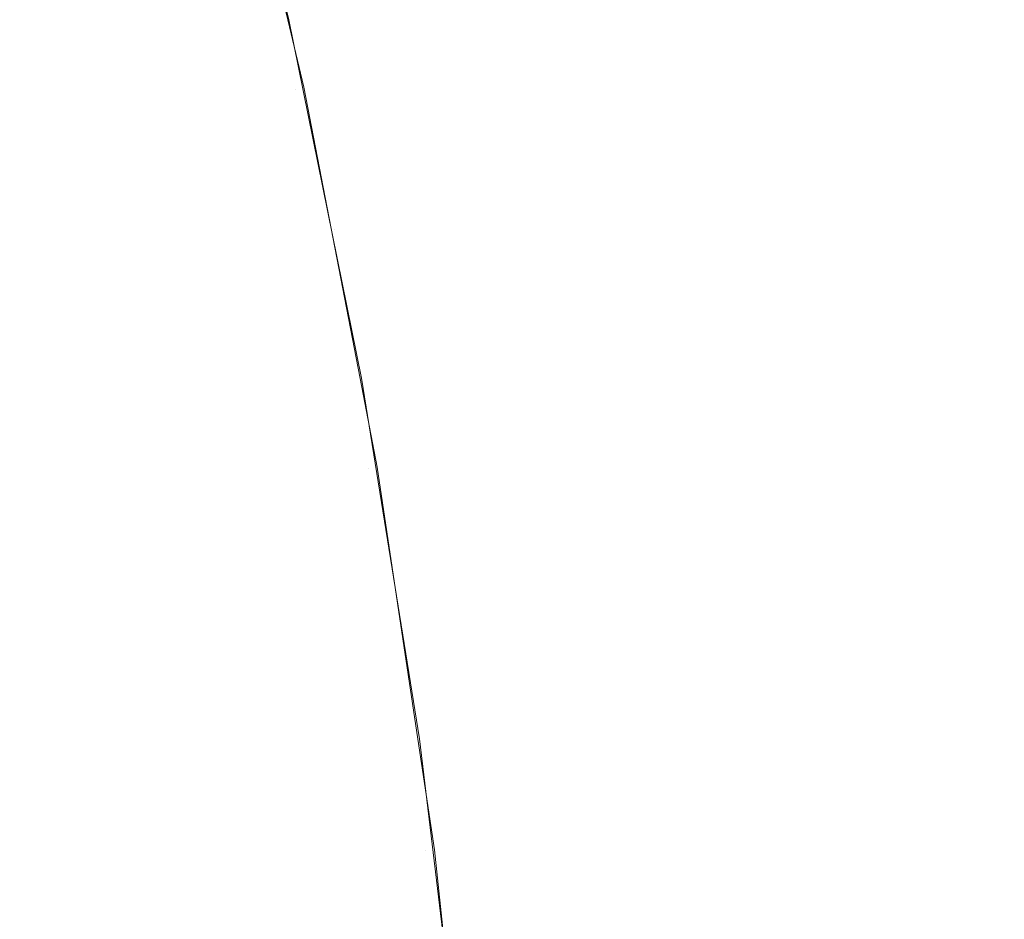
# Model space of a CAD drawing. Header units: centimetres. Extents: x -26.3 to 27.5, y 5.9 to 64.6.
# Tile 178 of 256: x -8.1919 to -8.1811, y 7.61215 to 7.62202. Entities that reach past the tile are written whole.
import ezdxf

# ---------------------------------------------------------------- set-up
doc = ezdxf.new("R2010")
doc.units = ezdxf.units.CM
doc.header["$LTSCALE"] = 2.54
doc.layers.add('Lucido design-1', color=7, linetype='Continuous')

# ---------------------------------------------------------------- blocks, each defined once
blk = doc.blocks.new('Gruppo-3-1')
at = {"color": 7, "linetype": 'Continuous', "lineweight": 9}
for points, invisible_edges in [([(-8.189137, 7.62292, -779.712519), (-8.188945, 7.622022, -779.714164), (-8.1899, 7.625925, -779.714164), (-8.189932, 7.626094, -779.712506)], 13), ([(-8.189764, 7.62541, -743.814164), (-8.1899, 7.625925, -743.614164), (-8.188945, 7.622022, -743.614164)], 9), ([(-8.189764, 7.62541, -779.914164), (-8.1899, 7.625925, -779.714164), (-8.188945, 7.622022, -779.714164)], 9), ([(-8.188875, 7.62126, -743.818524), (-8.189856, 7.625386, -743.818524), (-8.189764, 7.62541, -743.814164), (-8.188958, 7.622019, -743.814164)], 11), ([(-8.188875, 7.62126, -779.918524), (-8.189856, 7.625386, -779.918524), (-8.189764, 7.62541, -779.914164), (-8.188958, 7.622019, -779.914164)], 11), ([(-8.188945, 7.622022, -743.614164), (-8.188958, 7.622019, -743.814164), (-8.189764, 7.62541, -743.814164)], 9), ([(-8.188945, 7.622022, -779.714164), (-8.188958, 7.622019, -779.914164), (-8.189764, 7.62541, -779.914164)], 9), ([(-25.986537, 7.625376, -743.117382), (-25.986537, 7.621853, -743.116546), (27.113463, 7.621853, -743.116546), (27.113463, 7.625376, -743.117382)], 10), ([(-25.986537, 7.625376, -779.217382), (-25.986537, 7.621853, -779.216546), (27.113463, 7.621853, -779.216546), (27.113463, 7.625376, -779.217382)], 10), ([(-8.190114, 7.625319, -743.822656), (-8.189135, 7.621204, -743.822656), (-8.189562, 7.621112, -743.826771), (-8.190536, 7.625209, -743.826771)], 15), ([(-8.190114, 7.625319, -779.922656), (-8.189135, 7.621204, -779.922656), (-8.189562, 7.621112, -779.926771), (-8.190536, 7.625209, -779.926771)], 15), ([(-8.189856, 7.625386, -743.818524), (-8.188875, 7.62126, -743.818524), (-8.189135, 7.621204, -743.822656), (-8.190114, 7.625319, -743.822656)], 15), ([(-8.189856, 7.625386, -779.918524), (-8.188875, 7.62126, -779.918524), (-8.189135, 7.621204, -779.922656), (-8.190114, 7.625319, -779.922656)], 15), ([(-8.190536, 7.625209, -743.826771), (-8.189562, 7.621112, -743.826771), (-8.190154, 7.620984, -743.83086), (-8.191122, 7.625056, -743.83086)], 15), ([(-8.190536, 7.625209, -779.926771), (-8.189562, 7.621112, -779.926771), (-8.190154, 7.620984, -779.93086), (-8.191122, 7.625056, -779.93086)], 15), ([(-8.191122, 7.625056, -743.83086), (-8.190154, 7.620984, -743.83086), (-8.19091, 7.620821, -743.834917), (-8.191871, 7.624861, -743.834917)], 15), ([(-8.191122, 7.625056, -779.93086), (-8.190154, 7.620984, -779.93086), (-8.19091, 7.620821, -779.934917), (-8.191871, 7.624861, -779.934917)], 15), ([(-8.191871, 7.624861, -743.834917), (-8.19091, 7.620821, -743.834917), (-8.191829, 7.620623, -743.838936), (-8.19278, 7.624624, -743.838936)], 15), ([(-8.191871, 7.624861, -779.934917), (-8.19091, 7.620821, -779.934917), (-8.191829, 7.620623, -779.938936), (-8.19278, 7.624624, -779.938936)], 15), ([(-8.19278, 7.624624, -743.838936), (-8.191829, 7.620623, -743.838936), (-8.192907, 7.620391, -743.842909), (-8.193848, 7.624346, -743.842909)], 15), ([(-8.19278, 7.624624, -779.938936), (-8.191829, 7.620623, -779.938936), (-8.192907, 7.620391, -779.942909), (-8.193848, 7.624346, -779.942909)], 15), ([(-8.188945, 7.622022, -743.614164), (-8.189137, 7.62292, -743.612519), (-8.188446, 7.619721, -743.61253)], 11), ([(-8.189137, 7.62292, -743.612519), (-8.189097, 7.62292, -743.610875), (-8.188406, 7.619721, -743.610897), (-8.188446, 7.619721, -743.61253)], 15), ([(-8.188945, 7.622022, -779.714164), (-8.189137, 7.62292, -779.712519), (-8.188446, 7.619721, -779.71253)], 11), ([(-8.189137, 7.62292, -779.712519), (-8.189097, 7.62292, -779.710875), (-8.188406, 7.619721, -779.710897), (-8.188446, 7.619721, -779.71253)], 15), ([(-8.188341, 7.619721, -743.609265), (-8.188406, 7.619721, -743.610897), (-8.189097, 7.62292, -743.610875), (-8.189031, 7.62292, -743.609231)], 15), ([(-8.188341, 7.619721, -779.709265), (-8.188406, 7.619721, -779.710897), (-8.189097, 7.62292, -779.710875), (-8.189031, 7.62292, -779.709231)], 15), ([(-8.189031, 7.62292, -743.609231), (-8.188939, 7.62292, -743.60759), (-8.188249, 7.619721, -743.607634), (-8.188341, 7.619721, -743.609265)], 15), ([(-8.189031, 7.62292, -779.709231), (-8.188939, 7.62292, -779.70759), (-8.188249, 7.619721, -779.707634), (-8.188341, 7.619721, -779.709265)], 15), ([(-8.188132, 7.619721, -743.606004), (-8.188249, 7.619721, -743.607634), (-8.188939, 7.62292, -743.60759), (-8.18882, 7.62292, -743.605949)], 15), ([(-8.188132, 7.619721, -779.706004), (-8.188249, 7.619721, -779.707634), (-8.188939, 7.62292, -779.70759), (-8.18882, 7.62292, -779.705949)], 15), ([(-8.18882, 7.62292, -743.605949), (-8.188676, 7.62292, -743.604311), (-8.187988, 7.619721, -743.604377), (-8.188132, 7.619721, -743.606004)], 15), ([(-8.18882, 7.62292, -779.705949), (-8.188676, 7.62292, -779.704311), (-8.187988, 7.619721, -779.704377), (-8.188132, 7.619721, -779.706004)], 15), ([(-8.187818, 7.619721, -743.602752), (-8.187988, 7.619721, -743.604377), (-8.188676, 7.62292, -743.604311), (-8.188504, 7.62292, -743.602674)], 15), ([(-8.187818, 7.619721, -779.702752), (-8.187988, 7.619721, -779.704377), (-8.188676, 7.62292, -779.704311), (-8.188504, 7.62292, -779.702674)], 15), ([(-8.188504, 7.62292, -743.602674), (-8.188307, 7.62292, -743.601042), (-8.187622, 7.619721, -743.601131), (-8.187818, 7.619721, -743.602752)], 15), ([(-8.188504, 7.62292, -779.702674), (-8.188307, 7.62292, -779.701042), (-8.187622, 7.619721, -779.701131), (-8.187818, 7.619721, -779.702752)], 15), ([(-8.1874, 7.619721, -743.599511), (-8.187622, 7.619721, -743.601131), (-8.188307, 7.62292, -743.601042), (-8.188084, 7.62292, -743.599412)], 15), ([(-8.1874, 7.619721, -779.699511), (-8.187622, 7.619721, -779.701131), (-8.188307, 7.62292, -779.701042), (-8.188084, 7.62292, -779.699412)], 15), ([(-8.188084, 7.62292, -743.599412), (-8.187834, 7.62292, -743.597787), (-8.187152, 7.619721, -743.597897), (-8.1874, 7.619721, -743.599511)], 15), ([(-8.188084, 7.62292, -779.699412), (-8.187834, 7.62292, -779.697787), (-8.187152, 7.619721, -779.697897), (-8.1874, 7.619721, -779.699511)], 15), ([(-8.186879, 7.619721, -743.596286), (-8.187152, 7.619721, -743.597897), (-8.187834, 7.62292, -743.597787), (-8.187559, 7.62292, -743.596164)], 15), ([(-8.186879, 7.619721, -779.696286), (-8.187152, 7.619721, -779.697897), (-8.187834, 7.62292, -779.697787), (-8.187559, 7.62292, -779.696164)], 15), ([(-8.187559, 7.62292, -743.596164), (-8.187257, 7.62292, -743.594549), (-8.186579, 7.619721, -743.594681), (-8.186879, 7.619721, -743.596286)], 15), ([(-8.187559, 7.62292, -779.696164), (-8.187257, 7.62292, -779.694549), (-8.186579, 7.619721, -779.694681), (-8.186879, 7.619721, -779.696286)], 15), ([(-8.186254, 7.619721, -743.593079), (-8.186579, 7.619721, -743.594681), (-8.187257, 7.62292, -743.594549), (-8.18693, 7.62292, -743.592936)], 15), ([(-8.186254, 7.619721, -779.693079), (-8.186579, 7.619721, -779.694681), (-8.187257, 7.62292, -779.694549), (-8.18693, 7.62292, -779.692936)], 15), ([(-8.18693, 7.62292, -743.592936), (-8.186577, 7.62292, -743.591331), (-8.185903, 7.619721, -743.591484), (-8.186254, 7.619721, -743.593079)], 15), ([(-8.18693, 7.62292, -779.692936), (-8.186577, 7.62292, -779.691331), (-8.185903, 7.619721, -779.691484), (-8.186254, 7.619721, -779.693079)], 15), ([(-8.185527, 7.619721, -743.589893), (-8.185903, 7.619721, -743.591484), (-8.186577, 7.62292, -743.591331), (-8.186198, 7.62292, -743.589729)], 15), ([(-8.185527, 7.619721, -779.689893), (-8.185903, 7.619721, -779.691484), (-8.186577, 7.62292, -779.691331), (-8.186198, 7.62292, -779.689729)], 15), ([(-8.186198, 7.62292, -743.589729), (-8.185794, 7.62292, -743.588136), (-8.185126, 7.619721, -743.588311), (-8.185527, 7.619721, -743.589893)], 15), ([(-8.186198, 7.62292, -779.689729), (-8.185794, 7.62292, -779.688136), (-8.185126, 7.619721, -779.688311), (-8.185527, 7.619721, -779.689893)], 15), ([(-8.184698, 7.619721, -743.586733), (-8.185126, 7.619721, -743.588311), (-8.185794, 7.62292, -743.588136), (-8.185363, 7.62292, -743.586547)], 15), ([(-8.184698, 7.619721, -779.686733), (-8.185126, 7.619721, -779.688311), (-8.185794, 7.62292, -779.688136), (-8.185363, 7.62292, -779.686547)], 15), ([(-8.185363, 7.62292, -743.586547), (-8.184909, 7.62292, -743.584968), (-8.184246, 7.619721, -743.585165), (-8.184698, 7.619721, -743.586733)], 15), ([(-8.185363, 7.62292, -779.686547), (-8.184909, 7.62292, -779.684968), (-8.184246, 7.619721, -779.685165), (-8.184698, 7.619721, -779.686733)], 15), ([(-8.183768, 7.619721, -743.5836), (-8.184246, 7.619721, -743.585165), (-8.184909, 7.62292, -743.584968), (-8.184427, 7.62292, -743.583393)], 15), ([(-8.183768, 7.619721, -779.6836), (-8.184246, 7.619721, -779.685165), (-8.184909, 7.62292, -779.684968), (-8.184427, 7.62292, -779.683393)], 15), ([(-8.184427, 7.62292, -743.583393), (-8.183922, 7.62292, -743.58183), (-8.183267, 7.619721, -743.582048), (-8.183768, 7.619721, -743.5836)], 15), ([(-8.184427, 7.62292, -779.683393), (-8.183922, 7.62292, -779.68183), (-8.183267, 7.619721, -779.682048), (-8.183768, 7.619721, -779.6836)], 15), ([(-8.182739, 7.619721, -743.580499), (-8.183267, 7.619721, -743.582048), (-8.183922, 7.62292, -743.58183), (-8.183391, 7.62292, -743.580271)], 15), ([(-8.182739, 7.619721, -779.680499), (-8.183267, 7.619721, -779.682048), (-8.183922, 7.62292, -779.68183), (-8.183391, 7.62292, -779.680271)], 15), ([(-8.183391, 7.62292, -743.580271), (-8.182836, 7.62292, -743.578725), (-8.182187, 7.619721, -743.578964), (-8.182739, 7.619721, -743.580499)], 15), ([(-8.183391, 7.62292, -779.680271), (-8.182836, 7.62292, -779.678725), (-8.182187, 7.619721, -779.678964), (-8.182739, 7.619721, -779.680499)], 15), ([(-8.18161, 7.619721, -743.577433), (-8.182187, 7.619721, -743.578964), (-8.182836, 7.62292, -743.578725), (-8.182255, 7.62292, -743.577184)], 15), ([(-8.18161, 7.619721, -779.677433), (-8.182187, 7.619721, -779.678964), (-8.182836, 7.62292, -779.678725), (-8.182255, 7.62292, -779.677184)], 15), ([(-8.182255, 7.62292, -743.577184), (-8.18165, 7.62292, -743.575657), (-8.18101, 7.619721, -743.575916), (-8.18161, 7.619721, -743.577433)], 15), ([(-8.182255, 7.62292, -779.677184), (-8.18165, 7.62292, -779.675657), (-8.18101, 7.619721, -779.675916), (-8.18161, 7.619721, -779.677433)], 15), ([(-8.180384, 7.619721, -743.574404), (-8.18101, 7.619721, -743.575916), (-8.18165, 7.62292, -743.575657), (-8.18102, 7.62292, -743.574135)], 15), ([(-8.180384, 7.619721, -779.674404), (-8.18101, 7.619721, -779.675916), (-8.18165, 7.62292, -779.675657), (-8.18102, 7.62292, -779.674135)], 15), ([(-8.188782, 7.62128, -743.814164), (-8.188958, 7.622019, -743.814164), (-8.188945, 7.622022, -743.614164)], 10), ([(-8.188782, 7.62128, -779.914164), (-8.188958, 7.622019, -779.914164), (-8.188945, 7.622022, -779.714164)], 10), ([(-8.188958, 7.622019, -743.814164), (-8.188782, 7.62128, -743.814164), (-8.188875, 7.62126, -743.818524)], 10), ([(-8.188958, 7.622019, -779.914164), (-8.188782, 7.62128, -779.914164), (-8.188875, 7.62126, -779.918524)], 10), ([(-8.188782, 7.62128, -743.814164), (-8.188945, 7.622022, -743.614164), (-8.188148, 7.618089, -743.614164)], 9), ([(-8.188446, 7.619721, -743.61253), (-8.188148, 7.618089, -743.614164), (-8.188945, 7.622022, -743.614164)], 9), ([(-8.188782, 7.62128, -779.914164), (-8.188945, 7.622022, -779.714164), (-8.188148, 7.618089, -779.714164)], 9), ([(-8.188446, 7.619721, -779.71253), (-8.188148, 7.618089, -779.714164), (-8.188945, 7.622022, -779.714164)], 9), ([(27.113463, 7.621201, -743.116391), (27.113463, 7.621853, -743.116546), (-25.986537, 7.621853, -743.116546), (-25.986537, 7.621201, -743.116391)], 10), ([(27.113463, 7.621201, -779.216391), (27.113463, 7.621853, -779.216546), (-25.986537, 7.621853, -779.216546), (-25.986537, 7.621201, -779.216391)], 10), ([(-25.986537, 7.621201, -743.116391), (-25.986537, 7.617575, -743.115694), (27.113463, 7.617575, -743.115694), (27.113463, 7.621201, -743.116391)], 10), ([(-25.986537, 7.621201, -779.216391), (-25.986537, 7.617575, -779.215694), (27.113463, 7.617575, -779.215694), (27.113463, 7.621201, -779.216391)], 10), ([(-8.189135, 7.621204, -743.822656), (-8.188332, 7.617051, -743.822656), (-8.188762, 7.616977, -743.826771), (-8.189562, 7.621112, -743.826771)], 15), ([(-8.189135, 7.621204, -779.922656), (-8.188332, 7.617051, -779.922656), (-8.188762, 7.616977, -779.926771), (-8.189562, 7.621112, -779.926771)], 15), ([(-8.188875, 7.62126, -743.818524), (-8.18807, 7.617096, -743.818524), (-8.188332, 7.617051, -743.822656), (-8.189135, 7.621204, -743.822656)], 15), ([(-8.188875, 7.62126, -779.918524), (-8.18807, 7.617096, -779.918524), (-8.188332, 7.617051, -779.922656), (-8.189135, 7.621204, -779.922656)], 15), ([(-8.18807, 7.617096, -743.818524), (-8.188875, 7.62126, -743.818524), (-8.188782, 7.62128, -743.814164), (-8.188164, 7.618085, -743.814164)], 11), ([(-8.18807, 7.617096, -779.918524), (-8.188875, 7.62126, -779.918524), (-8.188782, 7.62128, -779.914164), (-8.188164, 7.618085, -779.914164)], 11), ([(-8.188148, 7.618089, -743.614164), (-8.188164, 7.618085, -743.814164), (-8.188782, 7.62128, -743.814164)], 9), ([(-8.188148, 7.618089, -779.714164), (-8.188164, 7.618085, -779.914164), (-8.188782, 7.62128, -779.914164)], 9), ([(-8.189562, 7.621112, -743.826771), (-8.188762, 7.616977, -743.826771), (-8.189359, 7.616875, -743.83086), (-8.190154, 7.620984, -743.83086)], 15), ([(-8.189562, 7.621112, -779.926771), (-8.188762, 7.616977, -779.926771), (-8.189359, 7.616875, -779.93086), (-8.190154, 7.620984, -779.93086)], 15), ([(-8.190154, 7.620984, -743.83086), (-8.189359, 7.616875, -743.83086), (-8.190122, 7.616744, -743.834917), (-8.19091, 7.620821, -743.834917)], 15), ([(-8.190154, 7.620984, -779.93086), (-8.189359, 7.616875, -779.93086), (-8.190122, 7.616744, -779.934917), (-8.19091, 7.620821, -779.934917)], 15), ([(-8.19091, 7.620821, -743.834917), (-8.190122, 7.616744, -743.834917), (-8.191048, 7.616585, -743.838936), (-8.191829, 7.620623, -743.838936)], 15), ([(-8.19091, 7.620821, -779.934917), (-8.190122, 7.616744, -779.934917), (-8.191048, 7.616585, -779.938936), (-8.191829, 7.620623, -779.938936)], 15), ([(-8.191829, 7.620623, -743.838936), (-8.191048, 7.616585, -743.838936), (-8.192135, 7.616399, -743.842909), (-8.192907, 7.620391, -743.842909)], 15), ([(-8.191829, 7.620623, -779.938936), (-8.191048, 7.616585, -779.938936), (-8.192135, 7.616399, -779.942909), (-8.192907, 7.620391, -779.942909)], 15), ([(-8.188446, 7.619721, -743.61253), (-8.188406, 7.619721, -743.610897), (-8.187821, 7.616502, -743.610916), (-8.18786, 7.616502, -743.61254)], 15), ([(-8.18786, 7.616502, -743.61254), (-8.188148, 7.618089, -743.614164), (-8.188446, 7.619721, -743.61253)], 11), ([(-8.188446, 7.619721, -779.71253), (-8.188406, 7.619721, -779.710897), (-8.187821, 7.616502, -779.710916), (-8.18786, 7.616502, -779.71254)], 15), ([(-8.18786, 7.616502, -779.71254), (-8.188148, 7.618089, -779.714164), (-8.188446, 7.619721, -779.71253)], 11), ([(-8.187756, 7.616502, -743.609293), (-8.187821, 7.616502, -743.610916), (-8.188406, 7.619721, -743.610897), (-8.188341, 7.619721, -743.609265)], 15), ([(-8.187756, 7.616502, -779.709293), (-8.187821, 7.616502, -779.710916), (-8.188406, 7.619721, -779.710897), (-8.188341, 7.619721, -779.709265)], 15), ([(-8.188341, 7.619721, -743.609265), (-8.188249, 7.619721, -743.607634), (-8.187665, 7.616502, -743.607671), (-8.187756, 7.616502, -743.609293)], 15), ([(-8.188341, 7.619721, -779.709265), (-8.188249, 7.619721, -779.707634), (-8.187665, 7.616502, -779.707671), (-8.187756, 7.616502, -779.709293)], 15), ([(-8.187548, 7.616502, -743.606051), (-8.187665, 7.616502, -743.607671), (-8.188249, 7.619721, -743.607634), (-8.188132, 7.619721, -743.606004)], 15), ([(-8.187548, 7.616502, -779.706051), (-8.187665, 7.616502, -779.707671), (-8.188249, 7.619721, -779.707634), (-8.188132, 7.619721, -779.706004)], 15), ([(-8.188132, 7.619721, -743.606004), (-8.187988, 7.619721, -743.604377), (-8.187405, 7.616502, -743.604433), (-8.187548, 7.616502, -743.606051)], 15), ([(-8.188132, 7.619721, -779.706004), (-8.187988, 7.619721, -779.704377), (-8.187405, 7.616502, -779.704433), (-8.187548, 7.616502, -779.706051)], 15), ([(-8.187236, 7.616502, -743.602817), (-8.187405, 7.616502, -743.604433), (-8.187988, 7.619721, -743.604377), (-8.187818, 7.619721, -743.602752)], 15), ([(-8.187236, 7.616502, -779.702817), (-8.187405, 7.616502, -779.704433), (-8.187988, 7.619721, -779.704377), (-8.187818, 7.619721, -779.702752)], 15), ([(-8.187818, 7.619721, -743.602752), (-8.187622, 7.619721, -743.601131), (-8.187041, 7.616502, -743.601205), (-8.187236, 7.616502, -743.602817)], 15), ([(-8.187818, 7.619721, -779.702752), (-8.187622, 7.619721, -779.701131), (-8.187041, 7.616502, -779.701205), (-8.187236, 7.616502, -779.702817)], 15), ([(-8.18682, 7.616502, -743.599595), (-8.187041, 7.616502, -743.601205), (-8.187622, 7.619721, -743.601131), (-8.1874, 7.619721, -743.599511)], 15), ([(-8.18682, 7.616502, -779.699595), (-8.187041, 7.616502, -779.701205), (-8.187622, 7.619721, -779.701131), (-8.1874, 7.619721, -779.699511)], 15), ([(-8.1874, 7.619721, -743.599511), (-8.187152, 7.619721, -743.597897), (-8.186574, 7.616502, -743.597991), (-8.18682, 7.616502, -743.599595)], 15), ([(-8.1874, 7.619721, -779.699511), (-8.187152, 7.619721, -779.697897), (-8.186574, 7.616502, -779.697991), (-8.18682, 7.616502, -779.699595)], 15), ([(-8.186302, 7.616502, -743.596388), (-8.186574, 7.616502, -743.597991), (-8.187152, 7.619721, -743.597897), (-8.186879, 7.619721, -743.596286)], 15), ([(-8.186302, 7.616502, -779.696388), (-8.186574, 7.616502, -779.697991), (-8.187152, 7.619721, -779.697897), (-8.186879, 7.619721, -779.696286)], 15), ([(-8.186879, 7.619721, -743.596286), (-8.186579, 7.619721, -743.594681), (-8.186004, 7.616502, -743.594793), (-8.186302, 7.616502, -743.596388)], 15), ([(-8.186879, 7.619721, -779.696286), (-8.186579, 7.619721, -779.694681), (-8.186004, 7.616502, -779.694793), (-8.186302, 7.616502, -779.696388)], 15), ([(-8.185681, 7.616502, -743.5932), (-8.186004, 7.616502, -743.594793), (-8.186579, 7.619721, -743.594681), (-8.186254, 7.619721, -743.593079)], 15), ([(-8.185681, 7.616502, -779.6932), (-8.186004, 7.616502, -779.694793), (-8.186579, 7.619721, -779.694681), (-8.186254, 7.619721, -779.693079)], 15), ([(-8.186254, 7.619721, -743.593079), (-8.185903, 7.619721, -743.591484), (-8.185332, 7.616502, -743.591615), (-8.185681, 7.616502, -743.5932)], 15), ([(-8.186254, 7.619721, -779.693079), (-8.185903, 7.619721, -779.691484), (-8.185332, 7.616502, -779.691615), (-8.185681, 7.616502, -779.6932)], 15), ([(-8.184958, 7.616502, -743.590033), (-8.185332, 7.616502, -743.591615), (-8.185903, 7.619721, -743.591484), (-8.185527, 7.619721, -743.589893)], 15), ([(-8.184958, 7.616502, -779.690033), (-8.185332, 7.616502, -779.691615), (-8.185903, 7.619721, -779.691484), (-8.185527, 7.619721, -779.689893)], 15), ([(-8.185527, 7.619721, -743.589893), (-8.185126, 7.619721, -743.588311), (-8.184559, 7.616502, -743.58846), (-8.184958, 7.616502, -743.590033)], 15), ([(-8.185527, 7.619721, -779.689893), (-8.185126, 7.619721, -779.688311), (-8.184559, 7.616502, -779.68846), (-8.184958, 7.616502, -779.690033)], 15), ([(-8.184134, 7.616502, -743.58689), (-8.184559, 7.616502, -743.58846), (-8.185126, 7.619721, -743.588311), (-8.184698, 7.619721, -743.586733)], 15), ([(-8.184134, 7.616502, -779.68689), (-8.184559, 7.616502, -779.68846), (-8.185126, 7.619721, -779.688311), (-8.184698, 7.619721, -779.686733)], 15), ([(-8.184698, 7.619721, -743.586733), (-8.184246, 7.619721, -743.585165), (-8.183685, 7.616502, -743.585331), (-8.184134, 7.616502, -743.58689)], 15), ([(-8.184698, 7.619721, -779.686733), (-8.184246, 7.619721, -779.685165), (-8.183685, 7.616502, -779.685331), (-8.184134, 7.616502, -779.68689)], 15), ([(-8.183209, 7.616502, -743.583776), (-8.183685, 7.616502, -743.585331), (-8.184246, 7.619721, -743.585165), (-8.183768, 7.619721, -743.5836)], 15), ([(-8.183209, 7.616502, -779.683776), (-8.183685, 7.616502, -779.685331), (-8.184246, 7.619721, -779.685165), (-8.183768, 7.619721, -779.6836)], 15), ([(-8.183768, 7.619721, -743.5836), (-8.183267, 7.619721, -743.582048), (-8.182711, 7.616502, -743.582232), (-8.183209, 7.616502, -743.583776)], 15), ([(-8.183768, 7.619721, -779.6836), (-8.183267, 7.619721, -779.682048), (-8.182711, 7.616502, -779.682232), (-8.183209, 7.616502, -779.683776)], 15), ([(-8.182186, 7.616502, -743.580693), (-8.182711, 7.616502, -743.582232), (-8.183267, 7.619721, -743.582048), (-8.182739, 7.619721, -743.580499)], 15), ([(-8.182186, 7.616502, -779.680693), (-8.182711, 7.616502, -779.682232), (-8.183267, 7.619721, -779.682048), (-8.182739, 7.619721, -779.680499)], 15), ([(-8.182739, 7.619721, -743.580499), (-8.182187, 7.619721, -743.578964), (-8.181638, 7.616502, -743.579166), (-8.182186, 7.616502, -743.580693)], 15), ([(-8.182739, 7.619721, -779.680499), (-8.182187, 7.619721, -779.678964), (-8.181638, 7.616502, -779.679166), (-8.182186, 7.616502, -779.680693)], 15), ([(-8.181064, 7.616502, -743.577644), (-8.181638, 7.616502, -743.579166), (-8.182187, 7.619721, -743.578964), (-8.18161, 7.619721, -743.577433)], 15), ([(-8.181064, 7.616502, -779.677644), (-8.181638, 7.616502, -779.679166), (-8.182187, 7.619721, -779.678964), (-8.18161, 7.619721, -779.677433)], 15), ([(-8.18161, 7.619721, -743.577433), (-8.18101, 7.619721, -743.575916), (-8.180467, 7.616502, -743.576136), (-8.181064, 7.616502, -743.577644)], 15), ([(-8.18161, 7.619721, -779.677433), (-8.18101, 7.619721, -779.675916), (-8.180467, 7.616502, -779.676136), (-8.181064, 7.616502, -779.677644)], 15), ([(-8.187976, 7.617112, -743.814164), (-8.188164, 7.618085, -743.814164), (-8.188148, 7.618089, -743.614164)], 10), ([(-8.187976, 7.617112, -779.914164), (-8.188164, 7.618085, -779.914164), (-8.188148, 7.618089, -779.714164)], 10), ([(-8.188164, 7.618085, -743.814164), (-8.187976, 7.617112, -743.814164), (-8.18807, 7.617096, -743.818524)], 10), ([(-8.188164, 7.618085, -779.914164), (-8.187976, 7.617112, -779.914164), (-8.18807, 7.617096, -779.918524)], 10), ([(-8.187976, 7.617112, -743.814164), (-8.188148, 7.618089, -743.614164), (-8.187511, 7.614131, -743.614164)], 9), ([(-8.187511, 7.614131, -743.614164), (-8.188148, 7.618089, -743.614164), (-8.18786, 7.616502, -743.61254)], 10), ([(-8.187976, 7.617112, -779.914164), (-8.188148, 7.618089, -779.714164), (-8.187511, 7.614131, -779.714164)], 9), ([(-8.187511, 7.614131, -779.714164), (-8.188148, 7.618089, -779.714164), (-8.18786, 7.616502, -779.71254)], 10), ([(27.113463, 7.61698, -743.11558), (27.113463, 7.617575, -743.115694), (-25.986537, 7.617575, -743.115694), (-25.986537, 7.61698, -743.11558)], 10), ([(27.113463, 7.61698, -779.21558), (27.113463, 7.617575, -779.215694), (-25.986537, 7.617575, -779.215694), (-25.986537, 7.61698, -779.21558)], 10), ([(-8.18807, 7.617096, -743.818524), (-8.187442, 7.612902, -743.818524), (-8.187706, 7.612868, -743.822656), (-8.188332, 7.617051, -743.822656)], 15), ([(-8.18807, 7.617096, -779.918524), (-8.187442, 7.612902, -779.918524), (-8.187706, 7.612868, -779.922656), (-8.188332, 7.617051, -779.922656)], 15), ([(-8.187442, 7.612902, -743.818524), (-8.18807, 7.617096, -743.818524), (-8.187976, 7.617112, -743.814164), (-8.187529, 7.614129, -743.814164)], 11), ([(-8.187442, 7.612902, -779.918524), (-8.18807, 7.617096, -779.918524), (-8.187976, 7.617112, -779.914164), (-8.187529, 7.614129, -779.914164)], 11), ([(-8.187511, 7.614131, -743.614164), (-8.187529, 7.614129, -743.814164), (-8.187976, 7.617112, -743.814164)], 9), ([(-8.187511, 7.614131, -779.714164), (-8.187529, 7.614129, -779.914164), (-8.187976, 7.617112, -779.914164)], 9), ([(-25.986537, 7.61698, -743.11558), (-25.986537, 7.613263, -743.11503), (27.113463, 7.613263, -743.11503), (27.113463, 7.61698, -743.11558)], 10), ([(-25.986537, 7.61698, -779.21558), (-25.986537, 7.613263, -779.21503), (27.113463, 7.613263, -779.21503), (27.113463, 7.61698, -779.21558)], 10), ([(-8.188762, 7.616977, -743.826771), (-8.188139, 7.612812, -743.826771), (-8.18874, 7.612736, -743.83086), (-8.189359, 7.616875, -743.83086)], 15), ([(-8.188762, 7.616977, -779.926771), (-8.188139, 7.612812, -779.926771), (-8.18874, 7.612736, -779.93086), (-8.189359, 7.616875, -779.93086)], 15), ([(-8.188332, 7.617051, -743.822656), (-8.187706, 7.612868, -743.822656), (-8.188139, 7.612812, -743.826771), (-8.188762, 7.616977, -743.826771)], 15), ([(-8.188332, 7.617051, -779.922656), (-8.187706, 7.612868, -779.922656), (-8.188139, 7.612812, -779.926771), (-8.188762, 7.616977, -779.926771)], 15), ([(-8.189359, 7.616875, -743.83086), (-8.18874, 7.612736, -743.83086), (-8.189507, 7.612637, -743.834917), (-8.190122, 7.616744, -743.834917)], 15), ([(-8.189359, 7.616875, -779.93086), (-8.18874, 7.612736, -779.93086), (-8.189507, 7.612637, -779.934917), (-8.190122, 7.616744, -779.934917)], 15), ([(-8.190122, 7.616744, -743.834917), (-8.189507, 7.612637, -743.834917), (-8.190439, 7.612518, -743.838936), (-8.191048, 7.616585, -743.838936)], 15), ([(-8.190122, 7.616744, -779.934917), (-8.189507, 7.612637, -779.934917), (-8.190439, 7.612518, -779.938936), (-8.191048, 7.616585, -779.938936)], 15), ([(-8.191048, 7.616585, -743.838936), (-8.190439, 7.612518, -743.838936), (-8.191533, 7.612378, -743.842909), (-8.192135, 7.616399, -743.842909)], 15), ([(-8.191048, 7.616585, -779.938936), (-8.190439, 7.612518, -779.938936), (-8.191533, 7.612378, -779.942909), (-8.192135, 7.616399, -779.942909)], 15), ([(-8.18786, 7.616502, -743.61254), (-8.187821, 7.616502, -743.610916), (-8.187341, 7.613265, -743.610931), (-8.18738, 7.613265, -743.612547)], 15), ([(-8.18786, 7.616502, -743.61254), (-8.18738, 7.613265, -743.612547), (-8.187511, 7.614131, -743.614164)], 11), ([(-8.18786, 7.616502, -779.71254), (-8.187821, 7.616502, -779.710916), (-8.187341, 7.613265, -779.710931), (-8.18738, 7.613265, -779.712547)], 15), ([(-8.18786, 7.616502, -779.71254), (-8.18738, 7.613265, -779.712547), (-8.187511, 7.614131, -779.714164)], 11), ([(-8.187276, 7.613265, -743.609316), (-8.187341, 7.613265, -743.610931), (-8.187821, 7.616502, -743.610916), (-8.187756, 7.616502, -743.609293)], 15), ([(-8.187276, 7.613265, -779.709316), (-8.187341, 7.613265, -779.710931), (-8.187821, 7.616502, -779.710916), (-8.187756, 7.616502, -779.709293)], 15), ([(-8.187756, 7.616502, -743.609293), (-8.187665, 7.616502, -743.607671), (-8.187186, 7.613265, -743.607702), (-8.187276, 7.613265, -743.609316)], 15), ([(-8.187756, 7.616502, -779.709293), (-8.187665, 7.616502, -779.707671), (-8.187186, 7.613265, -779.707702), (-8.187276, 7.613265, -779.709316)], 15), ([(-8.187069, 7.613265, -743.606089), (-8.187186, 7.613265, -743.607702), (-8.187665, 7.616502, -743.607671), (-8.187548, 7.616502, -743.606051)], 15), ([(-8.187069, 7.613265, -779.706089), (-8.187186, 7.613265, -779.707702), (-8.187665, 7.616502, -779.707671), (-8.187548, 7.616502, -779.706051)], 15), ([(-8.187548, 7.616502, -743.606051), (-8.187405, 7.616502, -743.604433), (-8.186927, 7.613265, -743.60448), (-8.187069, 7.613265, -743.606089)], 15), ([(-8.187548, 7.616502, -779.706051), (-8.187405, 7.616502, -779.704433), (-8.186927, 7.613265, -779.70448), (-8.187069, 7.613265, -779.706089)], 15), ([(-8.186759, 7.613265, -743.602871), (-8.186927, 7.613265, -743.60448), (-8.187405, 7.616502, -743.604433), (-8.187236, 7.616502, -743.602817)], 15), ([(-8.186759, 7.613265, -779.702871), (-8.186927, 7.613265, -779.70448), (-8.187405, 7.616502, -779.704433), (-8.187236, 7.616502, -779.702817)], 15), ([(-8.187236, 7.616502, -743.602817), (-8.187041, 7.616502, -743.601205), (-8.186565, 7.613265, -743.601267), (-8.186759, 7.613265, -743.602871)], 15), ([(-8.187236, 7.616502, -779.702817), (-8.187041, 7.616502, -779.701205), (-8.186565, 7.613265, -779.701267), (-8.186759, 7.613265, -779.702871)], 15), ([(-8.186345, 7.613265, -743.599664), (-8.186565, 7.613265, -743.601267), (-8.187041, 7.616502, -743.601205), (-8.18682, 7.616502, -743.599595)], 15), ([(-8.186345, 7.613265, -779.699664), (-8.186565, 7.613265, -779.701267), (-8.187041, 7.616502, -779.701205), (-8.18682, 7.616502, -779.699595)], 15), ([(-8.18682, 7.616502, -743.599595), (-8.186574, 7.616502, -743.597991), (-8.1861, 7.613265, -743.598067), (-8.186345, 7.613265, -743.599664)], 15), ([(-8.18682, 7.616502, -779.699595), (-8.186574, 7.616502, -779.697991), (-8.1861, 7.613265, -779.698067), (-8.186345, 7.613265, -779.699664)], 15), ([(-8.185829, 7.613265, -743.596473), (-8.1861, 7.613265, -743.598067), (-8.186574, 7.616502, -743.597991), (-8.186302, 7.616502, -743.596388)], 15), ([(-8.185829, 7.613265, -779.696473), (-8.1861, 7.613265, -779.698067), (-8.186574, 7.616502, -779.697991), (-8.186302, 7.616502, -779.696388)], 15), ([(-8.186302, 7.616502, -743.596388), (-8.186004, 7.616502, -743.594793), (-8.185533, 7.613265, -743.594885), (-8.185829, 7.613265, -743.596473)], 15), ([(-8.186302, 7.616502, -779.696388), (-8.186004, 7.616502, -779.694793), (-8.185533, 7.613265, -779.694885), (-8.185829, 7.613265, -779.696473)], 15), ([(-8.185211, 7.613265, -743.593299), (-8.185533, 7.613265, -743.594885), (-8.186004, 7.616502, -743.594793), (-8.185681, 7.616502, -743.5932)], 15), ([(-8.185211, 7.613265, -779.693299), (-8.185533, 7.613265, -779.694885), (-8.186004, 7.616502, -779.694793), (-8.185681, 7.616502, -779.6932)], 15), ([(-8.185681, 7.616502, -743.5932), (-8.185332, 7.616502, -743.591615), (-8.184864, 7.613265, -743.591722), (-8.185211, 7.613265, -743.593299)], 15), ([(-8.185681, 7.616502, -779.6932), (-8.185332, 7.616502, -779.691615), (-8.184864, 7.613265, -779.691722), (-8.185211, 7.613265, -779.693299)], 15), ([(-8.184492, 7.613265, -743.590147), (-8.184864, 7.613265, -743.591722), (-8.185332, 7.616502, -743.591615), (-8.184958, 7.616502, -743.590033)], 15), ([(-8.184492, 7.613265, -779.690147), (-8.184864, 7.613265, -779.691722), (-8.185332, 7.616502, -779.691615), (-8.184958, 7.616502, -779.690033)], 15), ([(-8.184958, 7.616502, -743.590033), (-8.184559, 7.616502, -743.58846), (-8.184094, 7.613265, -743.588582), (-8.184492, 7.613265, -743.590147)], 15), ([(-8.184958, 7.616502, -779.690033), (-8.184559, 7.616502, -779.68846), (-8.184094, 7.613265, -779.688582), (-8.184492, 7.613265, -779.690147)], 15), ([(-8.183671, 7.613265, -743.587019), (-8.184094, 7.613265, -743.588582), (-8.184559, 7.616502, -743.58846), (-8.184134, 7.616502, -743.58689)], 15), ([(-8.183671, 7.613265, -779.687019), (-8.184094, 7.613265, -779.688582), (-8.184559, 7.616502, -779.68846), (-8.184134, 7.616502, -779.68689)], 15), ([(-8.184134, 7.616502, -743.58689), (-8.183685, 7.616502, -743.585331), (-8.183224, 7.613265, -743.585468), (-8.183671, 7.613265, -743.587019)], 15), ([(-8.184134, 7.616502, -779.68689), (-8.183685, 7.616502, -779.685331), (-8.183224, 7.613265, -779.685468), (-8.183671, 7.613265, -779.687019)], 15), ([(-8.182751, 7.613265, -743.58392), (-8.183224, 7.613265, -743.585468), (-8.183685, 7.616502, -743.585331), (-8.183209, 7.616502, -743.583776)], 15), ([(-8.182751, 7.613265, -779.68392), (-8.183224, 7.613265, -779.685468), (-8.183685, 7.616502, -779.685331), (-8.183209, 7.616502, -779.683776)], 15), ([(-8.183209, 7.616502, -743.583776), (-8.182711, 7.616502, -743.582232), (-8.182255, 7.613265, -743.582384), (-8.182751, 7.613265, -743.58392)], 15), ([(-8.183209, 7.616502, -779.683776), (-8.182711, 7.616502, -779.682232), (-8.182255, 7.613265, -779.682384), (-8.182751, 7.613265, -779.68392)], 15), ([(-8.181733, 7.613265, -743.580851), (-8.182255, 7.613265, -743.582384), (-8.182711, 7.616502, -743.582232), (-8.182186, 7.616502, -743.580693)], 15), ([(-8.181733, 7.613265, -779.680851), (-8.182255, 7.613265, -779.682384), (-8.182711, 7.616502, -779.682232), (-8.182186, 7.616502, -779.680693)], 15), ([(-8.182186, 7.616502, -743.580693), (-8.181638, 7.616502, -743.579166), (-8.181187, 7.613265, -743.579332), (-8.181733, 7.613265, -743.580851)], 15), ([(-8.182186, 7.616502, -779.680693), (-8.181638, 7.616502, -779.679166), (-8.181187, 7.613265, -779.679332), (-8.181733, 7.613265, -779.680851)], 15), ([(-8.180616, 7.613265, -743.577817), (-8.181187, 7.613265, -743.579332), (-8.181638, 7.616502, -743.579166), (-8.181064, 7.616502, -743.577644)], 15), ([(-8.180616, 7.613265, -779.677817), (-8.181187, 7.613265, -779.679332), (-8.181638, 7.616502, -779.679166), (-8.181064, 7.616502, -779.677644)], 15), ([(-8.192135, 7.616399, -743.842909), (-8.191533, 7.612378, -743.842909), (-8.192788, 7.612217, -743.846829), (-8.193382, 7.616185, -743.846829)], 15), ([(-8.192135, 7.616399, -779.942909), (-8.191533, 7.612378, -779.942909), (-8.192788, 7.612217, -779.946829), (-8.193382, 7.616185, -779.946829)], 15), ([(-8.187347, 7.612914, -743.814164), (-8.187529, 7.614129, -743.814164), (-8.187511, 7.614131, -743.614164)], 10), ([(-8.187347, 7.612914, -779.914164), (-8.187529, 7.614129, -779.914164), (-8.187511, 7.614131, -779.714164)], 10), ([(-8.187529, 7.614129, -743.814164), (-8.187347, 7.612914, -743.814164), (-8.187442, 7.612902, -743.818524)], 10), ([(-8.187529, 7.614129, -779.914164), (-8.187347, 7.612914, -779.914164), (-8.187442, 7.612902, -779.918524)], 10), ([(-8.187347, 7.612914, -743.814164), (-8.187511, 7.614131, -743.614164), (-8.187033, 7.610157, -743.614164)], 9), ([(-8.187006, 7.610014, -743.612553), (-8.187033, 7.610157, -743.614164), (-8.187511, 7.614131, -743.614164), (-8.18738, 7.613265, -743.612547)], 13), ([(-8.187347, 7.612914, -779.914164), (-8.187511, 7.614131, -779.714164), (-8.187033, 7.610157, -779.714164)], 9), ([(-8.187006, 7.610014, -779.712553), (-8.187033, 7.610157, -779.714164), (-8.187511, 7.614131, -779.714164), (-8.18738, 7.613265, -779.712547)], 13), ([(27.113463, 7.612721, -743.114949), (27.113463, 7.613263, -743.11503), (-25.986537, 7.613263, -743.11503), (-25.986537, 7.612721, -743.114949)], 10), ([(27.113463, 7.612721, -779.214949), (27.113463, 7.613263, -779.21503), (-25.986537, 7.613263, -779.21503), (-25.986537, 7.612721, -779.214949)], 10), ([(-8.18738, 7.613265, -743.612547), (-8.187341, 7.613265, -743.610931), (-8.186967, 7.610014, -743.610943), (-8.187006, 7.610014, -743.612553)], 15), ([(-8.18738, 7.613265, -779.712547), (-8.187341, 7.613265, -779.710931), (-8.186967, 7.610014, -779.710943), (-8.187006, 7.610014, -779.712553)], 15), ([(-8.186903, 7.610014, -743.609334), (-8.186967, 7.610014, -743.610943), (-8.187341, 7.613265, -743.610931), (-8.187276, 7.613265, -743.609316)], 15), ([(-8.186903, 7.610014, -779.709334), (-8.186967, 7.610014, -779.710943), (-8.187341, 7.613265, -779.710931), (-8.187276, 7.613265, -779.709316)], 15), ([(-8.187276, 7.613265, -743.609316), (-8.187186, 7.613265, -743.607702), (-8.186812, 7.610014, -743.607726), (-8.186903, 7.610014, -743.609334)], 15), ([(-8.187276, 7.613265, -779.709316), (-8.187186, 7.613265, -779.707702), (-8.186812, 7.610014, -779.707726), (-8.186903, 7.610014, -779.709334)], 15), ([(-8.186696, 7.610014, -743.606119), (-8.186812, 7.610014, -743.607726), (-8.187186, 7.613265, -743.607702), (-8.187069, 7.613265, -743.606089)], 15), ([(-8.186696, 7.610014, -779.706119), (-8.186812, 7.610014, -779.707726), (-8.187186, 7.613265, -779.707702), (-8.187069, 7.613265, -779.706089)], 15), ([(-8.187069, 7.613265, -743.606089), (-8.186927, 7.613265, -743.60448), (-8.186555, 7.610014, -743.604515), (-8.186696, 7.610014, -743.606119)], 15), ([(-8.187069, 7.613265, -779.706089), (-8.186927, 7.613265, -779.70448), (-8.186555, 7.610014, -779.704515), (-8.186696, 7.610014, -779.706119)], 15), ([(-8.186387, 7.610014, -743.602913), (-8.186555, 7.610014, -743.604515), (-8.186927, 7.613265, -743.60448), (-8.186759, 7.613265, -743.602871)], 15), ([(-8.186387, 7.610014, -779.702913), (-8.186555, 7.610014, -779.704515), (-8.186927, 7.613265, -779.70448), (-8.186759, 7.613265, -779.702871)], 15), ([(-8.186759, 7.613265, -743.602871), (-8.186565, 7.613265, -743.601267), (-8.186194, 7.610014, -743.601315), (-8.186387, 7.610014, -743.602913)], 15), ([(-8.186759, 7.613265, -779.702871), (-8.186565, 7.613265, -779.701267), (-8.186194, 7.610014, -779.701315), (-8.186387, 7.610014, -779.702913)], 15), ([(-8.185975, 7.610014, -743.599718), (-8.186194, 7.610014, -743.601315), (-8.186565, 7.613265, -743.601267), (-8.186345, 7.613265, -743.599664)], 15), ([(-8.185975, 7.610014, -779.699718), (-8.186194, 7.610014, -779.701315), (-8.186565, 7.613265, -779.701267), (-8.186345, 7.613265, -779.699664)], 15), ([(-8.186345, 7.613265, -743.599664), (-8.1861, 7.613265, -743.598067), (-8.185731, 7.610014, -743.598127), (-8.185975, 7.610014, -743.599718)], 15), ([(-8.186345, 7.613265, -779.699664), (-8.1861, 7.613265, -779.698067), (-8.185731, 7.610014, -779.698127), (-8.185975, 7.610014, -779.699718)], 15), ([(-8.185461, 7.610014, -743.596538), (-8.185731, 7.610014, -743.598127), (-8.1861, 7.613265, -743.598067), (-8.185829, 7.613265, -743.596473)], 15), ([(-8.185461, 7.610014, -779.696538), (-8.185731, 7.610014, -779.698127), (-8.1861, 7.613265, -779.698067), (-8.185829, 7.613265, -779.696473)], 15), ([(-8.185829, 7.613265, -743.596473), (-8.185533, 7.613265, -743.594885), (-8.185166, 7.610014, -743.594956), (-8.185461, 7.610014, -743.596538)], 15), ([(-8.185829, 7.613265, -779.696473), (-8.185533, 7.613265, -779.694885), (-8.185166, 7.610014, -779.694956), (-8.185461, 7.610014, -779.696538)], 15), ([(-8.184845, 7.610014, -743.593376), (-8.185166, 7.610014, -743.594956), (-8.185533, 7.613265, -743.594885), (-8.185211, 7.613265, -743.593299)], 15), ([(-8.184845, 7.610014, -779.693376), (-8.185166, 7.610014, -779.694956), (-8.185533, 7.613265, -779.694885), (-8.185211, 7.613265, -779.693299)], 15), ([(-8.185211, 7.613265, -743.593299), (-8.184864, 7.613265, -743.591722), (-8.1845, 7.610014, -743.591805), (-8.184845, 7.610014, -743.593376)], 15), ([(-8.185211, 7.613265, -779.693299), (-8.184864, 7.613265, -779.691722), (-8.1845, 7.610014, -779.691805), (-8.184845, 7.610014, -779.693376)], 15), ([(-8.184128, 7.610014, -743.590236), (-8.1845, 7.610014, -743.591805), (-8.184864, 7.613265, -743.591722), (-8.184492, 7.613265, -743.590147)], 15), ([(-8.184128, 7.610014, -779.690236), (-8.1845, 7.610014, -779.691805), (-8.184864, 7.613265, -779.691722), (-8.184492, 7.613265, -779.690147)], 15), ([(-8.184492, 7.613265, -743.590147), (-8.184094, 7.613265, -743.588582), (-8.183733, 7.610014, -743.588676), (-8.184128, 7.610014, -743.590236)], 15), ([(-8.184492, 7.613265, -779.690147), (-8.184094, 7.613265, -779.688582), (-8.183733, 7.610014, -779.688676), (-8.184128, 7.610014, -779.690236)], 15), ([(-8.183311, 7.610014, -743.58712), (-8.183733, 7.610014, -743.588676), (-8.184094, 7.613265, -743.588582), (-8.183671, 7.613265, -743.587019)], 15), ([(-8.183311, 7.610014, -779.68712), (-8.183733, 7.610014, -779.688676), (-8.184094, 7.613265, -779.688582), (-8.183671, 7.613265, -779.687019)], 15), ([(-8.183671, 7.613265, -743.587019), (-8.183224, 7.613265, -743.585468), (-8.182866, 7.610014, -743.585574), (-8.183311, 7.610014, -743.58712)], 15), ([(-8.183671, 7.613265, -779.687019), (-8.183224, 7.613265, -779.685468), (-8.182866, 7.610014, -779.685574), (-8.183311, 7.610014, -779.68712)], 15), ([(-8.182395, 7.610014, -743.584032), (-8.182866, 7.610014, -743.585574), (-8.183224, 7.613265, -743.585468), (-8.182751, 7.613265, -743.58392)], 15), ([(-8.182395, 7.610014, -779.684032), (-8.182866, 7.610014, -779.685574), (-8.183224, 7.613265, -779.685468), (-8.182751, 7.613265, -779.68392)], 15), ([(-8.182751, 7.613265, -743.58392), (-8.182255, 7.613265, -743.582384), (-8.1819, 7.610014, -743.582501), (-8.182395, 7.610014, -743.584032)], 15), ([(-8.182751, 7.613265, -779.68392), (-8.182255, 7.613265, -779.682384), (-8.1819, 7.610014, -779.682501), (-8.182395, 7.610014, -779.684032)], 15), ([(-8.18138, 7.610014, -743.580975), (-8.1819, 7.610014, -743.582501), (-8.182255, 7.613265, -743.582384), (-8.181733, 7.613265, -743.580851)], 15), ([(-8.18138, 7.610014, -779.680975), (-8.1819, 7.610014, -779.682501), (-8.182255, 7.613265, -779.682384), (-8.181733, 7.613265, -779.680851)], 15), ([(-8.181733, 7.613265, -743.580851), (-8.181187, 7.613265, -743.579332), (-8.180836, 7.610014, -743.579461), (-8.18138, 7.610014, -743.580975)], 15), ([(-8.181733, 7.613265, -779.680851), (-8.181187, 7.613265, -779.679332), (-8.180836, 7.610014, -779.679461), (-8.18138, 7.610014, -779.680975)], 15), ([(-8.180267, 7.610014, -743.577952), (-8.180836, 7.610014, -743.579461), (-8.181187, 7.613265, -743.579332), (-8.180616, 7.613265, -743.577817)], 15), ([(-8.180267, 7.610014, -779.677952), (-8.180836, 7.610014, -779.679461), (-8.181187, 7.613265, -779.679332), (-8.180616, 7.613265, -779.677817)], 15), ([(-8.187706, 7.612868, -743.822656), (-8.187258, 7.608662, -743.822656), (-8.187693, 7.608625, -743.826771), (-8.188139, 7.612812, -743.826771)], 15), ([(-8.187706, 7.612868, -779.922656), (-8.187258, 7.608662, -779.922656), (-8.187693, 7.608625, -779.926771), (-8.188139, 7.612812, -779.926771)], 15), ([(-8.187442, 7.612902, -743.818524), (-8.186992, 7.608685, -743.818524), (-8.187258, 7.608662, -743.822656), (-8.187706, 7.612868, -743.822656)], 15), ([(-8.187442, 7.612902, -779.918524), (-8.186992, 7.608685, -779.918524), (-8.187258, 7.608662, -779.922656), (-8.187706, 7.612868, -779.922656)], 15), ([(-8.186992, 7.608685, -743.818524), (-8.187442, 7.612902, -743.818524), (-8.187347, 7.612914, -743.814164), (-8.187053, 7.610155, -743.814164)], 11), ([(-8.186992, 7.608685, -779.918524), (-8.187442, 7.612902, -779.918524), (-8.187347, 7.612914, -779.914164), (-8.187053, 7.610155, -779.914164)], 11), ([(-8.187033, 7.610157, -743.614164), (-8.187053, 7.610155, -743.814164), (-8.187347, 7.612914, -743.814164)], 9), ([(-8.187033, 7.610157, -779.714164), (-8.187053, 7.610155, -779.914164), (-8.187347, 7.612914, -779.914164)], 9), ([(-8.188139, 7.612812, -743.826771), (-8.187693, 7.608625, -743.826771), (-8.188296, 7.608574, -743.83086), (-8.18874, 7.612736, -743.83086)], 15), ([(-8.188139, 7.612812, -779.926771), (-8.187693, 7.608625, -779.926771), (-8.188296, 7.608574, -779.93086), (-8.18874, 7.612736, -779.93086)], 15), ([(-25.986537, 7.612721, -743.114949), (-25.986537, 7.608927, -743.114554), (27.113463, 7.608927, -743.114554), (27.113463, 7.612721, -743.114949)], 10), ([(-25.986537, 7.612721, -779.214949), (-25.986537, 7.608927, -779.214554), (27.113463, 7.608927, -779.214554), (27.113463, 7.612721, -779.214949)], 10), ([(-8.18874, 7.612736, -743.83086), (-8.188296, 7.608574, -743.83086), (-8.189067, 7.608508, -743.834917), (-8.189507, 7.612637, -743.834917)], 15), ([(-8.18874, 7.612736, -779.93086), (-8.188296, 7.608574, -779.93086), (-8.189067, 7.608508, -779.934917), (-8.189507, 7.612637, -779.934917)], 15), ([(-8.189507, 7.612637, -743.834917), (-8.189067, 7.608508, -743.834917), (-8.190003, 7.608428, -743.838936), (-8.190439, 7.612518, -743.838936)], 15), ([(-8.189507, 7.612637, -779.934917), (-8.189067, 7.608508, -779.934917), (-8.190003, 7.608428, -779.938936), (-8.190439, 7.612518, -779.938936)], 15), ([(-8.190439, 7.612518, -743.838936), (-8.190003, 7.608428, -743.838936), (-8.191103, 7.608335, -743.842909), (-8.191533, 7.612378, -743.842909)], 15), ([(-8.190439, 7.612518, -779.938936), (-8.190003, 7.608428, -779.938936), (-8.191103, 7.608335, -779.942909), (-8.191533, 7.612378, -779.942909)], 15), ([(-8.191533, 7.612378, -743.842909), (-8.191103, 7.608335, -743.842909), (-8.192363, 7.608227, -743.846829), (-8.192788, 7.612217, -743.846829)], 15), ([(-8.191533, 7.612378, -779.942909), (-8.191103, 7.608335, -779.942909), (-8.192363, 7.608227, -779.946829), (-8.192788, 7.612217, -779.946829)], 15)]:
    blk.add_3dface(points, dxfattribs=dict(at, invisible_edges=invisible_edges))
blk = doc.blocks.new('Gruppo-4-1')
at = {"color": 7}
blk.add_blockref('Gruppo-3-1', (0, 0), dxfattribs=at)

msp = doc.modelspace()

# ---------------------------------------------------------------- block references
at = {"layer": 'Lucido design-1', "color": 7}
msp.add_blockref('Gruppo-4-1', (0, 0), dxfattribs=at)

doc.saveas('drawing.dxf')
